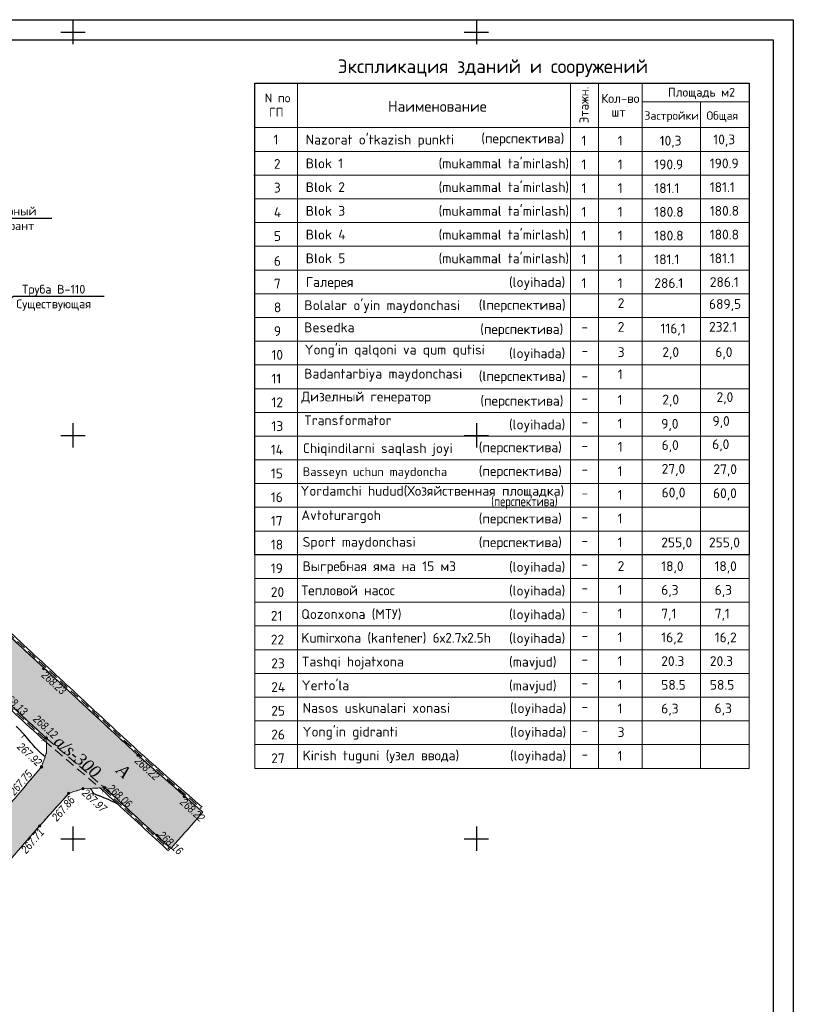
# Model space of a CAD drawing. Header units: inches. Extents: x -416310 to 1286511, y -34262 to 944600.
# Tile 58 of 84: x 200997 to 296878, y 131026 to 253091. Entities that reach past the tile are written whole.
import ezdxf
from ezdxf import colors
from ezdxf.entities.mleader import LeaderData, LeaderLine
from ezdxf.enums import TextEntityAlignment as Align
from ezdxf.math import Vec2, Vec3

# ---------------------------------------------------------------- set-up
doc = ezdxf.new("R2010")
doc.units = ezdxf.units.IN
doc.header["$MEASUREMENT"] = 0
for name, pattern in [('Auto_Street_NotBorder_Line_m1', [3, 1.5, -1.5]), ('Hydrotech_Pipe_m1', [3, 2, -1]), ('Hydrotech_Tray_Gutter_m1', [1, 1, 0]), ('Hydrotech_Tray_Water_m1', [3, 2, -1]), ('Relef_Horizontal_Bold_m1', [1, 1, 0])]:
    doc.linetypes.add(name, pattern=pattern)
for name, color, linetype in [('(001) Сетка', 92, 'Continuous'), ('(004) Точки рельефа', 7, 'Continuous'), ('DECOR_OBJCT_#####_B', 7, 'Continuous'), ('Штрих Железобетона', 7, 'Continuous')]:
    doc.layers.add(name, color=color, linetype=linetype)
for name, color, linetype, lineweight, true_color in [('AUTO#_ROADS_EXIST_L', 7, 'Continuous', 15, 0x000000), ('AUTO#_ROADS_MTRAL_T', 7, 'Continuous', 15, 0x000000), ('HYDRO_TECHN_CNSTR_B', 7, 'Continuous', 15, 0x000000), ('HYDRO_TECHN_CNSTR_T', 7, 'Continuous', 15, 0x000000)]:
    doc.layers.add(name, color=color, linetype=linetype, lineweight=lineweight, true_color=true_color)
for name, color, linetype, true_color in [('HYDRO_TECHN_CNSTR_L', 7, 'Continuous', 0x000000), ('RELEF_HRZNT_BOLD#_L', 7, 'Continuous', 0x000000), ('RELEF_HRZNT_BRGST_B', 7, 'Continuous', 0x000000), ('RELEF_POINT_PICKT_B', 7, 'Continuous', 0x000000), ('RELEF_POINT_PICKT_T', 7, 'Continuous', 0x000000)]:
    doc.layers.add(name, color=color, linetype=linetype, true_color=true_color)
doc.styles.add('###Hayot', font='isocpeur.ttf')
doc.styles.add('GOST', font='isocpeur.ttf')
doc.styles.add('БМ-431 (Times New Roman К)', font='timesi.ttf', dxfattribs={"height": 1})
doc.styles.add('Д-431 (Arial Narrow К)', font='ARIALNI.TTF', dxfattribs={"height": 1})

# ---------------------------------------------------------------- blocks, each defined once
blk = doc.blocks.new('HydroTechPipeUnder_m1')
at = {"layer": 'HYDRO_TECHN_CNSTR_B', "color": 18, "linetype": 'Continuous', "lineweight": 15, "true_color": 0x000000, "const_width": 0.1}
blk.add_lwpolyline([(-0.5, -0.5), (0, 0), (0, 1), (-0.5, 1.5)], dxfattribs=at)
blk = doc.blocks.new('PointHight_m1')
at = {"layer": 'RELEF_POINT_PICKT_B', "linetype": 'Continuous', "lineweight": 15, "true_color": 0x000000}
h = blk.add_hatch(color=18, dxfattribs=at)
edge = h.paths.add_edge_path()
edge.add_arc((0, 0), 0.3, 0, 360)
at = {"layer": 'RELEF_POINT_PICKT_B', "color": 18, "linetype": 'Continuous', "lineweight": 15, "true_color": 0x000000}
blk.add_circle((0, 0), 0.3, dxfattribs=at)
blk.add_point((0, 0), dxfattribs=at)
blk = doc.blocks.new('Setka')
at = {"layer": '(001) Сетка'}
for p, q in [((0, 1.5), (0, -1.5)), ((-1.5, 0), (1.5, 0))]:
    blk.add_line(p, q, dxfattribs=at)
blk = doc.blocks.new('Bergsrich_m1-flat-3')
at = {"layer": 'RELEF_HRZNT_BRGST_B', "color": 34, "linetype": 'Continuous', "true_color": 0xa55200, "const_width": 100, "flags": 128}
blk.add_lwpolyline([(0, 0), (-367, -340)], dxfattribs=at)
blk = doc.blocks.new('55653')
at = {"layer": 'AUTO#_ROADS_EXIST_L', "color": 18, "linetype": 'Auto_Street_NotBorder_Line_m1', "lineweight": 15, "ltscale": 600, "true_color": 0x000000, "flags": 128}
for points in [[(-63389, 136769), (-55999, 145265), (-42963, 160253), (-39644, 164161), (-39032, 165898), (-39042, 167200)], [(-118299, 66909), (-118496, 67662), (-118496, 67662), (-102593, 85204), (-86047, 104286), (-72130, 119967), (-59705, 134238), (-51563, 143421), (-39879, 156839), (-36267, 160873), (-34512, 161450), (-32399, 161543)]]:
    blk.add_lwpolyline(points, dxfattribs=at)
at = {"layer": 'HYDRO_TECHN_CNSTR_L', "color": 18, "linetype": 'Hydrotech_Tray_Gutter_m1', "lineweight": 15, "ltscale": 600, "true_color": 0x000000, "flags": 128}
for points in [[(-92715, 233373), (-93980, 229648), (-91052, 224388), (-76058, 210470), (-27667, 165584), (-19996, 158848)], [(-92336, 233245), (-93544, 229688), (-90733, 224638), (-75784, 210763), (-27399, 165881), (-19732, 159149)], [(-39046, 167728), (-79678, 205195), (-94839, 219506), (-98383, 223369), (-99514, 224233), (-102473, 224356), (-106788, 222961), (-117039, 211833), (-139337, 187726), (-156757, 169166), (-178611, 145868), (-188871, 135209)], [(-39317, 167434), (-79950, 204903), (-95124, 219225), (-98654, 223073), (-99657, 223838), (-102418, 223953), (-106565, 222613), (-116745, 211562), (-139044, 187454), (-156465, 168893), (-178321, 145593), (-188583, 134931)], [(-32083, 161274), (-23886, 153734)], [(-31813, 161568), (-23615, 154029)]]:
    blk.add_lwpolyline(points, dxfattribs=at)
at = {"layer": 'HYDRO_TECHN_CNSTR_L', "color": 3, "linetype": 'Hydrotech_Tray_Water_m1', "lineweight": 25, "ltscale": 600, "true_color": 0x00ff00, "flags": 128}
for points in [[(-92526, 233309), (-93762, 229668), (-90892, 224513), (-75921, 210617), (-27533, 165733), (-19864, 158999)], [(-39181, 167581), (-79814, 205049), (-94981, 219366), (-98518, 223221), (-99585, 224036), (-102445, 224155), (-106676, 222787), (-116892, 211698), (-139190, 187590), (-156611, 169030), (-178466, 145731), (-188727, 135070)], [(-31948, 161421), (-23751, 153881)]]:
    blk.add_lwpolyline(points, dxfattribs=at)
at = {"layer": 'HYDRO_TECHN_CNSTR_L', "color": 18, "linetype": 'Hydrotech_Pipe_m1', "lineweight": 15, "ltscale": 600, "true_color": 0x000000, "flags": 128}
for points in [[(-39317, 167434), (-32083, 161274)], [(-39046, 167728), (-31813, 161568)]]:
    blk.add_lwpolyline(points, dxfattribs=at)
at = {"layer": 'RELEF_HRZNT_BOLD#_L', "color": 34, "linetype": 'Relef_Horizontal_Bold_m1', "lineweight": 30, "ltscale": 600, "true_color": 0xa55200}
for points in [[(-39199, 165424), (-39405, 165585), (-39702, 165838), (-39925, 166046), (-40139, 166263), (-40410, 166546), (-40655, 166819), (-40961, 167183), (-41326, 167621), (-41748, 168114), (-42224, 168645), (-42751, 169197)], [(-30250, 159588), (-30484, 159721), (-31357, 160112), (-32170, 160426), (-32795, 160660), (-33107, 160810), (-33292, 161040), (-33408, 161256), (-33591, 161491)]]:
    blk.add_lwpolyline(points, dxfattribs=at)
blk.add_blockref('Bergsrich_m1-flat-3', (-41748, 168114))
at = {"layer": 'DECOR_OBJCT_#####_B', "xscale": 1000, "yscale": 1000, "zscale": 1000}
for p in [(-35744, 255259, 354), (14256, 255259, 354), (-35744, 205259, 354), (14256, 205259, 354), (-35744, 155259, 354), (14256, 155259, 354)]:
    blk.add_blockref('Setka', p, dxfattribs=at)
at = {"layer": 'HYDRO_TECHN_CNSTR_B', "color": 18, "true_color": 0x000000}
for p, xscale, yscale, zscale, rotation in [((-39343, 167406, -353246), 500, 500, 500, 317.3206695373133), ((-31782, 161602, -353246), 500.0000000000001, 500.0000000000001, 500.0000000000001, 137.3920288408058)]:
    blk.add_blockref('HydroTechPipeUnder_m1', p, dxfattribs=dict(at, xscale=xscale, yscale=yscale, zscale=zscale, rotation=rotation))
at = {"layer": 'RELEF_POINT_PICKT_B', "color": 18, "true_color": 0x000000, "xscale": 500, "yscale": 500, "zscale": 500}
for p in [(-39375, 176335, -85019), (-39046, 167728, -85130), (-27667, 165584, -85029), (-39644, 164161, -85323), (-34512, 161450, -85275), (-31813, 161568, -85190), (-36267, 160873, -85390), (-21953, 160452, -85023), (-39879, 156839, -85539), (-25341, 155669, -85087)]:
    blk.add_blockref('PointHight_m1', p, dxfattribs=at)
at = {"layer": 'AUTO#_ROADS_MTRAL_T', "color": 18, "true_color": 0x000000, "style": 'БМ-431 (Times New Roman К)'}
blk.add_text('A', height=1500, rotation=318.59164, dxfattribs=at).set_placement((-29984, 163084), align=Align.CENTER)
at = {"layer": 'HYDRO_TECHN_CNSTR_T', "color": 18, "true_color": 0x000000, "style": 'БМ-431 (Times New Roman К)'}
blk.add_text('a/s-300', height=1500, rotation=319.58055, dxfattribs=at).set_placement((-35672, 164879), align=Align.CENTER)
at = {"layer": 'RELEF_POINT_PICKT_T', "color": 18, "true_color": 0x000000, "style": 'Д-431 (Arial Narrow К)'}
for s, rotation, p in [('268.23', 317.39203, (-39387, 175778)), ('268.13', 317.39203, (-44186, 173205)), ('268.12', 317.39203, (-40427, 170329)), ('267.92', 317.39203, (-42402, 166895)), ('268.22', 317.39203, (-27818, 165142)), ('267.75', 49.38342, (-43352, 160881)), ('267.97', 317.39203, (-34371, 161165)), ('268.06', 317.39203, (-31213, 161750)), ('267.86', 49.38342, (-38094, 157657)), ('268.22', 317.39203, (-22212, 160017)), ('267.71', 49.38342, (-41894, 153653)), ('268.16', 317.39203, (-24916, 155925))]:
    blk.add_text(s, height=1000, rotation=rotation, dxfattribs=at).set_placement(p, align=Align.MIDDLE_LEFT)
blk = doc.blocks.new('_Dot')
at = {"color": 0, "linetype": 'ByBlock', "lineweight": -2}
blk.add_line((-0.5, 0), (-1, 0), dxfattribs=at)
at = {"color": 0, "linetype": 'ByBlock', "const_width": 0.5}
blk.add_lwpolyline([(-0.25, 0, 1), (0.25, 0, 1)], format="xyb", close=True, dxfattribs=at)
blk = doc.blocks.new('MJNKMJNK')
at = {"layer": '(004) Точки рельефа', "color": 7, "linetype": 'ByBlock', "lineweight": -2}
for p in [(-52786, 77661, 648777), (-61308, 73523, 648849)]:
    blk.add_point(p, dxfattribs=at)
at = {"color": 0, "lineweight": 20}
for p, q in [((-61252, 84950), (0, 84950)), ((-61252, 0), (-61252, 84950)), ((-55998, 0), (-55998, 84950)), ((-22139, 0), (-22139, 84950)), ((-18672, 0), (-18672, 84950)), ((-13270, 0), (-13270, 84950)), ((0, 0), (0, 84950)), ((-13270, 82636), (0, 82636)), ((-6025, 0), (-6025, 82636)), ((-61252, 79434), (0, 79434)), ((-61252, 76492), (0, 76492)), ((-61252, 73550), (0, 73550)), ((-61252, 70608), (0, 70608)), ((-61252, 67666), (0, 67666)), ((-61252, 64724), (0, 64724)), ((-61252, 61782), (0, 61782)), ((-61252, 58840), (0, 58840)), ((-61252, 55898), (0, 55898)), ((-61252, 52956), (0, 52956)), ((-61252, 50014), (0, 50014)), ((-61252, 47072), (0, 47072)), ((-61252, 44130), (0, 44130)), ((-61252, 41188), (0, 41188)), ((-61252, 38246), (0, 38246)), ((-61252, 35304), (0, 35304)), ((-61252, 32362), (0, 32362)), ((-61252, 29420), (0, 29420)), ((-61252, 26478), (0, 26478)), ((-61252, 23536), (0, 23536)), ((-61252, 20594), (0, 20594)), ((-61252, 17652), (0, 17652)), ((-61252, 14710), (0, 14710)), ((-61252, 11768), (0, 11768)), ((-61252, 8826), (0, 8826)), ((-61252, 5884), (0, 5884)), ((-61252, 2942), (0, 2942)), ((-61252, 0), (0, 0))]:
    blk.add_line(p, q, dxfattribs=at)
blk.add_lwpolyline([(-61252, 84950), (0, 84950), (0, 26478), (-61252, 26478)], close=True)
at = {"color": 1, "lineweight": 20, "style": '###Hayot'}
blk.add_text('Экспликация зданий и сооружений', height=1697.76, dxfattribs=at).set_placement((-50991, 86192, 922))
at = {"color": 0, "lineweight": 20, "style": '###Hayot'}
blk.add_text('Этажн.', height=1131.8, rotation=90, dxfattribs=at).set_placement((-19906, 79971))
at = {"color": 0, "lineweight": 20}
for s, height, style, p in [('Площадь м2', 1091.4, '###Hayot', (-10064, 83275)), ('N по', 1091.4, '###Hayot', (-60044, 82569)), ('Кол-во', 1131.8, '###Hayot', (-18336, 82495)), ('ГП', 1091.4, '###Hayot', (-59496, 80802)), ('Наименование', 1333.95, '###Hayot', (-44753, 81405)), ('шт', 1131.8, '###Hayot', (-17068, 80802)), ('Застройки', 1051, '###Hayot', (-12980, 80403)), ('Общая', 1051, '###Hayot', (-5289, 80403)), ('1       ', 1212.7, '###Hayot', (-58961, 77338)), ("Nazorat o'tkazish punkti", 1212.68, '###Hayot', (-54960, 77338)), ('(перспектива)', 1212.68, '###Hayot', (-33205, 77495, 618)), ('1', 1213, '###Hayot', (-20792, 77210)), ('1', 1213, '###Hayot', (-16297, 77210)), ('10,3', 1212.7, '###Hayot', (-11093, 77210)), ('10,3', 1212.7, '###Hayot', (-4446, 77364)), ('Blok 1', 1212.7, '###Hayot', (-54960, 74396)), ("(mukammal ta'mirlash)", 1212.68, '###Hayot', (-38496, 74388, 618)), ('2', 1213, '###Hayot', (-58908, 74326)), ('1', 1213, '###Hayot', (-20792, 74268)), ('1', 1213, '###Hayot', (-16297, 74268)), ('190.9', 1212.7, '###Hayot', (-11760, 74268)), ('190.9', 1212.7, '###Hayot', (-4884, 74393)), ('3', 1213, '###Hayot', (-58908, 71384)), ('Blok 2', 1212.7, '###Hayot', (-54960, 71454)), ("(mukammal ta'mirlash)", 1212.68, '###Hayot', (-38496, 71446, 1236)), ('1', 1213, '###Hayot', (-20792, 71326)), ('1', 1213, '###Hayot', (-16297, 71326)), ('181.1', 1212.7, '###Hayot', (-11760, 71326)), ('181.1', 1212.7, '###Hayot', (-4884, 71451)), ('Blok 3', 1212.7, '###Hayot', (-54960, 68512)), ("(mukammal ta'mirlash)", 1212.68, '###Hayot', (-38496, 68504, 1236)), ('1', 1213, '###Hayot', (-20792, 68384)), ('1', 1213, '###Hayot', (-16297, 68384)), ('180.8', 1212.7, '###Hayot', (-11760, 68384)), ('180.8', 1212.7, '###Hayot', (-4884, 68509)), ('4', 1213, '###Hayot', (-58908, 68333)), ('5', 1213, '###Hayot', (-58908, 65391)), ('Blok 4', 1212.7, '###Hayot', (-54960, 65570)), ("(mukammal ta'mirlash)", 1212.68, '###Hayot', (-38496, 65562, 1236)), ('1', 1213, '###Hayot', (-20792, 65442)), ('1', 1213, '###Hayot', (-16297, 65442)), ('180.8', 1212.7, '###Hayot', (-11760, 65442)), ('180.8', 1212.7, '###Hayot', (-4884, 65567)), ('6', 1213, '###Hayot', (-58908, 62299)), ('Blok 5', 1212.7, '###Hayot', (-54960, 62628)), ("(mukammal ta'mirlash)", 1212.68, '###Hayot', (-38496, 62620, 1236)), ('1', 1213, '###Hayot', (-20792, 62500)), ('1', 1213, '###Hayot', (-16297, 62500)), ('181.1', 1212.7, '###Hayot', (-11760, 62500)), ('181.1', 1212.7, '###Hayot', (-4884, 62625)), ('7', 1213, '###Hayot', (-58908, 59484)), ('Галерея', 1212.7, '###Hayot', (-54960, 59686)), ('(loyihada)', 1212.7, '###Hayot', (-29769, 59678, 618)), ('1', 1213, '###Hayot', (-20792, 59558)), ('1', 1213, '###Hayot', (-16297, 59558)), ('286.1', 1212.7, '###Hayot', (-11760, 59558)), ('286.1', 1212.7, '###Hayot', (-4884, 59683)), ('8', 1213, '###Hayot', (-58908, 56542)), ("Bolalar o'yin maydonchasi", 1212.68, '###Hayot', (-55133, 56811)), ('(lперспектива)', 1212.68, '###Hayot', (-33515, 56847, 618)), ('2', 1213, '###Hayot', (-16297, 57067)), ('689,5', 1212.7, '###Hayot', (-4983, 56961)), ('Besedka', 1212.7, '###Hayot', (-55160, 54063)), ('(перспектива)', 1212.68, '###Hayot', (-33335, 53847, 618)), ('2', 1213, '###Hayot', (-16297, 54125)), ('116,1', 1212.7, '###Hayot', (-10995, 53934)), ('232.1', 1212.7, '###Hayot', (-4983, 54133, 618)), ('9', 1213, '###Hayot', (-58908, 53600)), ('-', 1213, '###Hayot', (-20792, 54125)), ("Yong'in qalqoni va qum qutisi", 1212.68, '###Hayot', (-55089, 51305)), ('10', 1212.7, '###Hayot', (-59212, 50658)), ('(loyihada)', 1212.7, '###Hayot', (-29769, 50852, 618)), ('-', 1213, '###Hayot', (-20792, 51183)), ('3', 1213, '###Hayot', (-16297, 50999)), ('2,0', 1212.7, '###Hayot', (-10764, 50999)), ('6,0', 1212.7, '###Hayot', (-4198, 50999)), ('11', 1212.7, '###Hayot', (-59212, 47716)), ('Badantarbiya maydonchasi', 1212.68, '###Hayot', (-55160, 48325)), ('(lперспектива)', 1212.68, '###Hayot', (-33515, 48021, 618)), ('1', 1213, '###Hayot', (-16297, 48241)), ('-', 1213, '###Hayot', (-20792, 48057)), ('Дизелный генератор ', 1212.68, '###Hayot', (-55508, 45488)), ('2,0', 1212.7, '###Hayot', (-4046, 45423)), ('12', 1212.7, '###Hayot', (-59212, 44774)), ('(перспектива)', 1212.68, '###Hayot', (-33317, 44968, 618)), ('-', 1213, '###Hayot', (-20792, 45299)), ('1', 1213, '###Hayot', (-16306, 45075)), ('2,0', 1212.7, '###Hayot', (-10764, 45115)), ('13', 1212.7, '###Hayot', (-59212, 41832)), ('Transformator', 1212.68, '###Hayot', (-55160, 42546)), ('(loyihada)', 1212.7, '###Hayot', (-29769, 42026, 618)), ('-', 1213, '###Hayot', (-20792, 42357)), ('1', 1213, '###Hayot', (-16306, 42133)), ('9,0', 1212.7, '###Hayot', (-10902, 42111)), ('9,0', 1212.7, '###Hayot', (-4549, 42458)), ('Chiqindilarni saqlash joyi', 1212.68, '###Hayot', (-55317, 39088)), ('(перспектива)', 1212.68, '###Hayot', (-33515, 39195, 618)), ('1', 1213, '###Hayot', (-16297, 39257)), ('6,0', 1212.7, '###Hayot', (-10853, 39471)), ('6,0', 1212.7, '###Hayot', (-4587, 39572)), ('14', 1212.7, '###Hayot', (-59289, 38900)), ('-', 1213, '###Hayot', (-20792, 39415)), ('15', 1212.7, '###Hayot', (-59289, 35958)), ('Basseyn uchun maydoncha', 1092.72, 'GOST', (-55324, 36239)), ('(перспектива)', 1212.68, '###Hayot', (-33515, 36253, 618)), ('-', 1213, '###Hayot', (-20792, 36473)), ('1', 1213, '###Hayot', (-16306, 36249)), ('27,0', 1212.7, '###Hayot', (-10853, 36529)), ('27,0', 1212.7, '###Hayot', (-4437, 36488)), ('16', 1212.7, '###Hayot', (-59289, 33016)), ('Yordamchi hudud(Хозяйственная площадка)', 1212.68, '###Hayot', (-55613, 33797)), ('1', 1213, '###Hayot', (-16306, 33307)), ('60,0', 1212.7, '###Hayot', (-10853, 33587)), ('60,0', 1212.7, '###Hayot', (-4485, 33501)), ('-', 1213, '###Hayot', (-20792, 33531)), ('Avtoturargoh', 1212.68, '###Hayot', (-55508, 30778)), ('17', 1212.7, '###Hayot', (-59289, 30074)), ('(перспектива)', 1212.68, '###Hayot', (-33515, 30369, 618)), ('-', 1213, '###Hayot', (-20792, 30589)), ('1', 1213, '###Hayot', (-16306, 30365)), ('18', 1212.7, '###Hayot', (-59289, 27132)), ('Sport maydonchasi', 1212.68, '###Hayot', (-55341, 27473, 618)), ('(перспектива)', 1212.68, '###Hayot', (-33515, 27427, 618)), ('-', 1213, '###Hayot', (-20792, 27647)), ('1', 1213, '###Hayot', (-16306, 27423)), ('255,0', 1212.7, '###Hayot', (-10902, 27401)), ('255,0', 1212.7, '###Hayot', (-4988, 27401)), ('Выгребная яма на 15 м3', 1212.68, '###Hayot', (-55345, 24450, 618)), ('(loyihada)', 1212.7, '###Hayot', (-29769, 24374, 618)), ('2', 1213, '###Hayot', (-16306, 24481)), ('18,0', 1212.7, '###Hayot', (-10902, 24459)), ('18,0', 1212.7, '###Hayot', (-4301, 24459)), ('19', 1212.7, '###Hayot', (-59289, 24190)), ('-', 1213, '###Hayot', (-20792, 24705)), ('20', 1212.7, '###Hayot', (-59289, 21248)), ('Тепловой насос', 1212.68, '###Hayot', (-55508, 21462)), ('(loyihada)', 1212.7, '###Hayot', (-29769, 21432, 618)), ('-', 1213, '###Hayot', (-20792, 21763)), ('1', 1213, '###Hayot', (-16306, 21539)), ('6,3', 1212.7, '###Hayot', (-10902, 21517)), ('6,3', 1212.7, '###Hayot', (-4275, 21517)), ('21', 1212.7, '###Hayot', (-59289, 18306)), ('Qozonxona (МТУ)', 1212.68, '###Hayot', (-55508, 18520)), ('(loyihada)', 1212.7, '###Hayot', (-29769, 18490, 618)), ('1', 1213, '###Hayot', (-16306, 18597)), ('7,1', 1212.7, '###Hayot', (-10902, 18575)), ('7,1', 1212.7, '###Hayot', (-4275, 18575)), ('-', 1213, '###Hayot', (-20792, 18821)), ('22', 1212.7, '###Hayot', (-59289, 15364)), ('Kumirхona (kantеnеr) 6х2.7х2.5h', 1212.68, '###Hayot', (-55508, 15578)), ('(loyihada)', 1212.7, '###Hayot', (-29769, 15548, 618)), ('-', 1213, '###Hayot', (-20792, 15879)), ('1', 1213, '###Hayot', (-16306, 15655)), ('16,2', 1212.7, '###Hayot', (-10902, 15633)), ('16,2', 1212.7, '###Hayot', (-4275, 15633)), ('23', 1212.7, '###Hayot', (-59238, 12416, 618)), ('Tashqi hojatxona', 1212.68, '###Hayot', (-55457, 12630, 618)), ('(mavjud)', 1212.7, '###Hayot', (-29769, 12606, 618)), ('-', 1213, '###Hayot', (-20792, 12937, 618)), ('1', 1213, '###Hayot', (-16306, 12713, 618)), ('20.3', 1212.7, '###Hayot', (-10902, 12691)), ('20.3', 1212.7, '###Hayot', (-4877, 12691, 618)), ("Yerto'la", 1212.7, '###Hayot', (-55457, 9688, 618)), ('(mavjud)', 1212.7, '###Hayot', (-29769, 9664, 618)), ('24', 1212.7, '###Hayot', (-59238, 9474, 618)), ('-', 1213, '###Hayot', (-20792, 9995, 618)), ('1', 1213, '###Hayot', (-16306, 9771, 618)), ('58.5', 1212.7, '###Hayot', (-10902, 9749)), ('58.5', 1212.7, '###Hayot', (-4877, 9749, 618)), ('25', 1212.7, '###Hayot', (-59238, 6532, 618)), ('Nasos uskunalari xonasi', 1212.68, '###Hayot', (-55341, 6879, 618)), ('(loyihada)', 1212.7, '###Hayot', (-29653, 6856, 618)), ('-', 1213, '###Hayot', (-20792, 7053, 618)), ('1', 1213, '###Hayot', (-16306, 6829, 618)), ('6,3', 1212.7, '###Hayot', (-10902, 6807)), ('6,3', 1212.7, '###Hayot', (-4288, 6841)), ("Yong'in gidranti", 1212.68, '###Hayot', (-55341, 3937, 618)), ('(loyihada)', 1212.7, '###Hayot', (-29653, 3914, 618)), ('3', 1213, '###Hayot', (-16306, 3887, 618)), ('26', 1212.7, '###Hayot', (-59238, 3590, 618)), ('-', 1213, '###Hayot', (-20792, 4111, 618)), ('27', 1212.7, '###Hayot', (-59238, 648, 618)), ('Kirish tuguni (узел ввода) ', 1212.68, '###Hayot', (-55341, 995, 618)), ('(loyihada)', 1212.7, '###Hayot', (-29653, 972, 618)), ('-', 1213, '###Hayot', (-20792, 1169, 618)), ('1', 1213, '###Hayot', (-16306, 945, 618))]:
    blk.add_text(s, height=height, dxfattribs=dict(at, style=style)).set_placement(p)
at = {"color": 0, "lineweight": 20, "style": '###Hayot', "width": 0.8}
blk.add_text('(перспектива)', height=1212.68, dxfattribs=at).set_placement((-31976, 32503, 618))

msp = doc.modelspace()

# ---------------------------------------------------------------- hatches: boundary and pattern name
at = {"layer": 'Штрих Железобетона', "true_color": 0x969696}
h = msp.add_hatch(dxfattribs=at)
h.set_pattern_fill('ANSI33', color=252, scale=100, angle=49.684738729)
h.set_pattern_definition([(94.68474, (243342.1, -3697.8), (-632.8786, -51.8624), []), (94.68474, (243632.6, -3355.43), (-632.8786, -51.8624), [317.5, -158.75])])
h.paths.add_polyline_path([(219726.7522, 150330.807), (211529.5591, 157870.6175), (208830.5591, 157752.6175), (207075.5591, 157175.6175), (203463.5591, 153141.6175), (191779.5591, 139723.6175), (183637.5591, 130540.6175), (171212.5591, 116269.6175), (157295.5591, 100588.6175), (140749.5591, 81506.6175), (124845.7974, 63964.093), (125043.5591, 63211.6175), (120034.1209, 57835.065), (110270.994, 66931.5595), (107951.5591, 69226.6175), (97686.5591, 78559.6175), (80048.5591, 94536.6175), (52939.5591, 118573.6175), (48881.9647, 122249.2167), (47097.616, 122928.6015), (41489.6623, 117960.5956), (36469.6365, 123051.1849), (59157.5591, 145424.6175), (80952.5591, 168643.6175), (99264.5591, 188150.6175), (120003.5591, 210673.6175), (131251.5591, 222756.6175), (133139.4069, 228816.5456), (132475.065, 231845.9707), (150627.1986, 229675.4977), (149362.6111, 225950.2987), (152290.5591, 220690.6175), (167284.5591, 206772.6175), (215675.5591, 161886.6175), (223692.3005, 154846.4072)])
h.paths.add_polyline_path([(119804.5591, 66001.6175), (121117.5591, 66248.6175), (137816.5591, 84927.6175), (154876.5591, 104590.6175), (166715.5591, 118096.6175), (179953.5591, 133071.6175), (187343.5591, 141567.6175), (200379.5591, 156555.6175), (203698.5591, 160463.6175), (204310.1718, 162200.1597), (204296.5591, 164030.6175), (163664.5591, 201497.6175), (148503.5591, 215808.6175), (144959.2842, 219671.5143), (143828.011, 220534.9435), (140869.474, 220658.1505), (136554.5591, 219263.6175), (126303.5591, 208135.6175), (104005.5591, 184028.6175), (86585.5591, 165468.6175), (64731.5591, 142170.6175), (54470.9689, 131510.8251), (54095.8361, 130073.5887), (54721.059, 127449.07), (56095.5591, 124044.6175), (82895.5591, 98997.6175), (111337.5591, 74191.6175), (112202.5591, 73419.6175)], flags=16)

# ---------------------------------------------------------------- next in the draw order: block references
msp.add_blockref('55653', (243342.1189, -3697.8051))

# ---------------------------------------------------------------- next in the draw order: linework, layer by layer
at = {"layer": 'HYDRO_TECHN_CNSTR_L', "color": 18, "linetype": 'Hydrotech_Tray_Gutter_m1', "lineweight": 15, "ltscale": 600, "true_color": 0x000000, "flags": 128}
msp.add_lwpolyline([(219726.7522, 150330.807), (211529.5591, 157870.6175), (208830.5591, 157752.6175), (207075.5591, 157175.6175), (203463.5591, 153141.6175), (191779.5591, 139723.6175), (183637.5591, 130540.6175), (171212.5591, 116269.6175), (157295.5591, 100588.6175), (140749.5591, 81506.6175), (124845.7974, 63964.093), (124845.7974, 63964.093), (125043.5591, 63211.6175), (120034.1209, 57835.065), (110270.994, 66931.5595), (107951.5591, 69226.6175), (97686.5591, 78559.6175), (80048.5591, 94536.6175), (52939.5591, 118573.6175), (48881.9647, 122249.2167), (47097.616, 122928.6015), (41489.6623, 117960.5956), (36469.6365, 123051.1849), (59157.5591, 145424.6175), (80952.5591, 168643.6175), (99264.5591, 188150.6175), (120003.5591, 210673.6175), (131251.5591, 222756.6175), (133139.4069, 228816.5456), (132475.065, 231845.9707), (150627.1986, 229675.4977), (149362.6111, 225950.2987), (152290.5591, 220690.6175), (167284.5591, 206772.6175), (215675.5591, 161886.6175), (223692.3005, 154846.4072), (219726.7522, 150330.807)], dxfattribs=at)
at = {"layer": 'HYDRO_TECHN_CNSTR_L', "color": 18, "linetype": 'Hydrotech_Tray_Gutter_m1', "lineweight": 15, "ltscale": 600, "true_color": 0x000000, "elevation": 85038.4, "flags": 128}
msp.add_lwpolyline([(119804.5591, 66001.6175), (121117.5591, 66248.6175), (137816.5591, 84927.6175), (154876.5591, 104590.6175), (166715.5591, 118096.6175), (179953.5591, 133071.6175), (187343.5591, 141567.6175), (200379.5591, 156555.6175), (203698.5591, 160463.6175), (204310.1718, 162200.1597), (204296.5591, 164030.6175), (163664.5591, 201497.6175), (148503.5591, 215808.6175), (144959.2842, 219671.5143), (143828.011, 220534.9435), (140869.474, 220658.1505), (136554.5591, 219263.6175), (126303.5591, 208135.6175), (104005.5591, 184028.6175), (86585.5591, 165468.6175), (64731.5591, 142170.6175), (54470.9689, 131510.8251), (54095.8361, 130073.5887), (54721.059, 127449.07), (56095.5591, 124044.6175), (82895.5591, 98997.6175), (111337.5591, 74191.6175), (112202.5591, 73419.6175), (119804.5591, 66001.6175)], dxfattribs=at)

# ---------------------------------------------------------------- next in the draw order: block references
msp.add_blockref('MJNKMJNK', (291410.0994, 160276.2604))

# ---------------------------------------------------------------- next in the draw order: leaders
at = {"ltscale": 250}
ml = msp.add_multileader_mtext('Standard', dxfattribs=at)
ml.set_content('Пожарный  \\P гидрант ', color=256, style='GOST')
ml.set_leader_properties(lineweight=-1)
ml.set_arrow_properties(name='DOT')
ml.build(insert=Vec2(0, 0))
ml.multileader.update_dxf_attribs({"text_left_attachment_type": 6, "text_right_attachment_type": 6, "dogleg_length": 0.00104, "arrow_head_size": 655.2, "scale": 100})
ctx = ml.context
ctx.base_point, ctx.scale, ctx.char_height, ctx.arrow_head_size, ctx.landing_gap_size, ctx.plane_origin = Vec3(196375.2888, 228498.9837), 100, 1092, 655.2, 0, Vec3(221519.0506, 195269.8282)
ctx.left_attachment, ctx.right_attachment, ctx.text_align_type = 6, 6, 1
notes = []
notes.append((ctx, [(1, (1, 1, 0), (196375.1848, 228498.9837), (1, 0), 0.104, [(0, [(188608.1816, 221814.4265)], 0, [])])]))
ctx.mtext.insert, ctx.mtext.alignment, ctx.mtext.flow_direction = Vec3(199596.6888, 229918.5837), 2, 5
ctx.mtext.has_bg_fill, ctx.mtext.bg_color, ctx.mtext.bg_scale_factor, ctx.mtext.bg_transparency, ctx.mtext.use_window_bg_color = 1, -1027028792, 1.5, 0, 1
ml = msp.add_multileader_mtext('Standard', dxfattribs=at)
ml.set_content('Труба В-110\\PСуществующая', color=256, style='GOST')
ml.set_leader_properties(lineweight=-1)
ml.set_arrow_properties(name='DOT')
ml.build(insert=Vec2(0, 0))
ml.multileader.update_dxf_attribs({"text_left_attachment_type": 6, "text_right_attachment_type": 6, "dogleg_length": 0.00104, "arrow_head_size": 655.2, "scale": 100})
ctx = ml.context
ctx.base_point, ctx.scale, ctx.char_height, ctx.arrow_head_size, ctx.landing_gap_size, ctx.plane_origin = Vec3(200216.7427, 218802.7248), 100, 1092, 655.2, 0, Vec3(192561.3371, 213691.4696)
ctx.left_attachment, ctx.right_attachment, ctx.text_align_type = 6, 6, 1
notes.append((ctx, [(1, (1, 1, 0), (200216.6387, 218802.7248), (1, 0), 0.104, [(0, [(196408.5104, 216005.7263)], 0, [])])]))
ctx.mtext.insert, ctx.mtext.alignment, ctx.mtext.flow_direction = Vec3(205212.6427, 220222.3248), 2, 5
ctx.mtext.has_bg_fill, ctx.mtext.bg_color, ctx.mtext.bg_scale_factor, ctx.mtext.bg_transparency, ctx.mtext.use_window_bg_color = 1, -1027028792, 1.5, 0, 1
for ctx, leaders in notes:
    for number, flags, end, landing, length, lines in leaders:
        leader = LeaderData()
        leader.index, (leader.has_last_leader_line, leader.has_dogleg_vector, leader.attachment_direction) = number, flags
        leader.last_leader_point, leader.dogleg_vector, leader.dogleg_length = Vec3(end), Vec3(landing), length
        for number, points, colour, breaks in lines:
            line = LeaderLine()
            line.index, line.vertices, line.color, line.breaks = number, Vec3.list(points), colors.encode_raw_color(colour), breaks
            leader.lines.append(line)
        ctx.leaders.append(leader)

# ---------------------------------------------------------------- next in the draw order: linework, layer by layer
at = {"elevation": 707.2}
for points in [[(-31.9069, 253091.401), (296878.0931, 253091.401), (296878.0931, 43181.401), (-31.9069, 43181.401)], [(294378.9582, 45681.401), (9968.0931, 45681.401), (9968.0931, 250591.401), (294378.9582, 250591.401)]]:
    msp.add_lwpolyline(points, close=True, dxfattribs=at)

doc.saveas('drawing.dxf')
